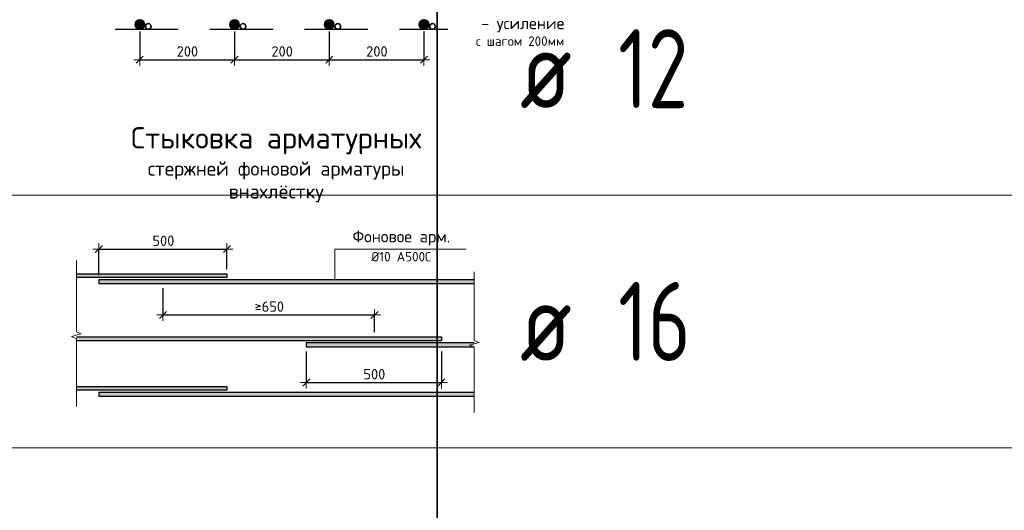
# Model space of a CAD drawing. Header units: metres. Extents: x -38 to 100, y -15 to 19.
# Tile 29 of 40: x 75.76 to 78.88, y 6.35 to 7.91. Entities that reach past the tile are written whole.
import ezdxf

# ---------------------------------------------------------------- set-up
doc = ezdxf.new("R2010")
doc.units = ezdxf.units.M
doc.header["$PDMODE"] = 65
doc.linetypes.add('______2', pattern=[0.27, 0.2, -0.07])
doc.layers.add('XR$4$_3898', color=7, linetype='Continuous')
doc.layers.add('XR$4$Арм.стержн.ниж.зоны Х', color=7, linetype='Continuous', lineweight=35, true_color=0xc600c6)
doc.layers.add('XR$4$Размерная линия_ общее', color=7, linetype='Continuous', lineweight=13)
doc.styles.add('ISOCPEUR', font='txt')
doc.dimstyles.new('DIMSTYLE_11', dxfattribs={"dimtxt": 0.033, "dimasz": 0.0375, "dimexe": 0, "dimexo": 0, "dimgap": 0.0165, "dimtad": 2, "dimdec": 0, "dimlfac": 1000, "dimrnd": 1, "dimzin": 12, "dimdsep": 46, "dimtxsty": 'ISOCPEUR', "dimblk1": 'ALL_ML_STRICH', "dimblk2": 'ALL_ML_STRICH', "dimsah": 1, "dimcen": 0, "dimclrd": 7, "dimclre": 256, "dimclrt": 7, "dimadec": 0, "dimazin": 0, "dimtfac": 1, "dimtdec": 0, "dimtix": 1, "dimtmove": 2, "dimatfit": 3, "dimfxl": 0, "dimtzin": 0, "dimlwd": 0, "dimlwe": -3, "dimarcsym": 0})
doc.dimstyles.new('DIMSTYLE_12', dxfattribs={"dimtxt": 0.033, "dimasz": 0.0375, "dimexe": 0, "dimexo": 0, "dimgap": 0.0165, "dimtad": 2, "dimdec": 0, "dimlfac": 1000, "dimrnd": 1, "dimzin": 12, "dimdsep": 46, "dimtxsty": 'ISOCPEUR', "dimblk1": 'ALL_ML_STRICH', "dimblk2": 'ALL_ML_STRICH', "dimsah": 1, "dimcen": 0, "dimclrd": 7, "dimclre": 256, "dimclrt": 7, "dimadec": 0, "dimazin": 0, "dimtfac": 1, "dimtdec": 0, "dimtix": 1, "dimtmove": 2, "dimatfit": 3, "dimfxl": 0, "dimtzin": 0, "dimlwd": 0, "dimlwe": -3, "dimarcsym": 0})

# ---------------------------------------------------------------- blocks, each defined once
blk = doc.blocks.new('ALL_ML_STRICH')
at = {"color": 0, "linetype": 'ByBlock', "lineweight": -2}
for p, q in [((-1, 0), (0.5, 0)), ((-0.3, -0.3), (0.3, 0.3)), ((0, -0.5), (0, 0.5))]:
    blk.add_line(p, q, dxfattribs=at)
blk = doc.blocks.new('*D115')
at = {"layer": 'DEFPOINTS', "color": 7, "linetype": 'Continuous', "lineweight": 13, "transparency": 33554687}
for p in [(76.142, 7.8917), (76.442, 7.8917), (76.142, 7.7801)]:
    blk.add_point(p, dxfattribs=at)
at = {"layer": 'XR$4$Размерная линия_ общее', "color": 253, "linetype": 'Continuous', "lineweight": -2, "true_color": 0xa0a0a0, "transparency": 33554687}
for p, q in [((76.142, 7.8692), (76.142, 7.7801)), ((76.442, 7.8692), (76.442, 7.7801))]:
    blk.add_line(p, q, dxfattribs=at)
at = {"layer": 'XR$4$Размерная линия_ общее', "color": 7, "linetype": 'Continuous', "lineweight": -2, "transparency": 33554687}
blk.add_line((76.142, 7.7801), (76.442, 7.7801), dxfattribs=at)
at = {"layer": 'XR$4$Размерная линия_ общее', "color": 7, "linetype": 'Continuous', "lineweight": 13, "transparency": 33554687, "xscale": 0.0375, "yscale": 0.0375, "zscale": 0.0375, "rotation": 180}
blk.add_blockref('ALL_ML_STRICH', (76.142, 7.7801), dxfattribs=at)
at = {"layer": 'XR$4$Размерная линия_ общее', "color": 7, "linetype": 'Continuous', "lineweight": 13, "transparency": 33554687, "xscale": 0.0375, "yscale": 0.0375, "zscale": 0.0375}
blk.add_blockref('ALL_ML_STRICH', (76.442, 7.7801), dxfattribs=at)
at = {"layer": 'XR$4$Размерная линия_ общее', "color": 7, "linetype": 'Continuous', "lineweight": 13, "transparency": 33554687, "insert": (76.259, 7.8231), "char_height": 0.033, "width": 0.00165, "attachment_point": 1, "line_spacing_factor": 0.60241, "style": 'ISOCPEUR'}
blk.add_mtext('200', dxfattribs=at)
blk = doc.blocks.new('*D116')
at = {"layer": 'DEFPOINTS', "color": 7, "linetype": 'Continuous', "lineweight": 13, "transparency": 33554687}
for p in [(76.442, 7.8917), (76.742, 7.8917), (76.442, 7.7801)]:
    blk.add_point(p, dxfattribs=at)
at = {"layer": 'XR$4$Размерная линия_ общее', "color": 253, "linetype": 'Continuous', "lineweight": -2, "true_color": 0xa0a0a0, "transparency": 33554687}
for p, q in [((76.442, 7.8692), (76.442, 7.7801)), ((76.742, 7.8692), (76.742, 7.7801))]:
    blk.add_line(p, q, dxfattribs=at)
at = {"layer": 'XR$4$Размерная линия_ общее', "color": 7, "linetype": 'Continuous', "lineweight": -2, "transparency": 33554687}
blk.add_line((76.442, 7.7801), (76.742, 7.7801), dxfattribs=at)
at = {"layer": 'XR$4$Размерная линия_ общее', "color": 7, "linetype": 'Continuous', "lineweight": 13, "transparency": 33554687, "xscale": 0.0375, "yscale": 0.0375, "zscale": 0.0375, "rotation": 180}
blk.add_blockref('ALL_ML_STRICH', (76.442, 7.7801), dxfattribs=at)
at = {"layer": 'XR$4$Размерная линия_ общее', "color": 7, "linetype": 'Continuous', "lineweight": 13, "transparency": 33554687, "xscale": 0.0375, "yscale": 0.0375, "zscale": 0.0375}
blk.add_blockref('ALL_ML_STRICH', (76.742, 7.7801), dxfattribs=at)
at = {"layer": 'XR$4$Размерная линия_ общее', "color": 7, "linetype": 'Continuous', "lineweight": 13, "transparency": 33554687, "insert": (76.559, 7.8231), "char_height": 0.033, "width": 0.00165, "attachment_point": 1, "line_spacing_factor": 0.60241, "style": 'ISOCPEUR'}
blk.add_mtext('200', dxfattribs=at)
blk = doc.blocks.new('*D117')
at = {"layer": 'DEFPOINTS', "color": 7, "linetype": 'Continuous', "lineweight": 13, "transparency": 33554687}
for p in [(76.742, 7.8917), (77.042, 7.8917), (76.742, 7.7801)]:
    blk.add_point(p, dxfattribs=at)
at = {"layer": 'XR$4$Размерная линия_ общее', "color": 253, "linetype": 'Continuous', "lineweight": -2, "true_color": 0xa0a0a0, "transparency": 33554687}
for p, q in [((76.742, 7.8692), (76.742, 7.7801)), ((77.042, 7.8692), (77.042, 7.7801))]:
    blk.add_line(p, q, dxfattribs=at)
at = {"layer": 'XR$4$Размерная линия_ общее', "color": 7, "linetype": 'Continuous', "lineweight": -2, "transparency": 33554687}
blk.add_line((76.742, 7.7801), (77.042, 7.7801), dxfattribs=at)
at = {"layer": 'XR$4$Размерная линия_ общее', "color": 7, "linetype": 'Continuous', "lineweight": 13, "transparency": 33554687, "xscale": 0.0375, "yscale": 0.0375, "zscale": 0.0375, "rotation": 180}
blk.add_blockref('ALL_ML_STRICH', (76.742, 7.7801), dxfattribs=at)
at = {"layer": 'XR$4$Размерная линия_ общее', "color": 7, "linetype": 'Continuous', "lineweight": 13, "transparency": 33554687, "xscale": 0.0375, "yscale": 0.0375, "zscale": 0.0375}
blk.add_blockref('ALL_ML_STRICH', (77.042, 7.7801), dxfattribs=at)
at = {"layer": 'XR$4$Размерная линия_ общее', "color": 7, "linetype": 'Continuous', "lineweight": 13, "transparency": 33554687, "insert": (76.859, 7.8231), "char_height": 0.033, "width": 0.00165, "attachment_point": 1, "line_spacing_factor": 0.60241, "style": 'ISOCPEUR'}
blk.add_mtext('200', dxfattribs=at)
blk = doc.blocks.new('*D118')
at = {"layer": 'DEFPOINTS', "color": 7, "linetype": 'Continuous', "lineweight": 13, "transparency": 33554687}
for p in [(76.0122, 7.1808), (76.0122, 7.0837), (76.4182, 7.1027)]:
    blk.add_point(p, dxfattribs=at)
at = {"layer": 'XR$4$Размерная линия_ общее', "color": 253, "linetype": 'Continuous', "lineweight": -2, "true_color": 0xa0a0a0, "transparency": 33554687}
for p, q in [((76.0122, 7.0987), (76.0122, 7.1808)), ((76.4182, 7.1177), (76.4182, 7.1808))]:
    blk.add_line(p, q, dxfattribs=at)
at = {"layer": 'XR$4$Размерная линия_ общее', "color": 7, "linetype": 'Continuous', "lineweight": -2, "transparency": 33554687}
blk.add_line((76.0122, 7.1808), (76.4182, 7.1808), dxfattribs=at)
at = {"layer": 'XR$4$Размерная линия_ общее', "color": 7, "linetype": 'Continuous', "lineweight": 13, "transparency": 33554687, "xscale": 0.0375, "yscale": 0.0375, "zscale": 0.0375, "rotation": 180}
blk.add_blockref('ALL_ML_STRICH', (76.0122, 7.1808), dxfattribs=at)
at = {"layer": 'XR$4$Размерная линия_ общее', "color": 7, "linetype": 'Continuous', "lineweight": 13, "transparency": 33554687, "xscale": 0.0375, "yscale": 0.0375, "zscale": 0.0375}
blk.add_blockref('ALL_ML_STRICH', (76.4182, 7.1808), dxfattribs=at)
at = {"layer": 'XR$4$Размерная линия_ общее', "color": 7, "linetype": 'Continuous', "lineweight": 13, "transparency": 33554687, "insert": (76.1822, 7.2238), "char_height": 0.033, "width": 0.00165, "attachment_point": 1, "line_spacing_factor": 0.60241, "style": 'ISOCPEUR'}
blk.add_mtext('500', dxfattribs=at)
blk = doc.blocks.new('*D119')
at = {"layer": 'DEFPOINTS', "color": 7, "linetype": 'Continuous', "lineweight": 13, "transparency": 33554687}
for p in [(76.2152, 7.0717), (76.2152, 6.9723), (76.8852, 6.9027)]:
    blk.add_point(p, dxfattribs=at)
at = {"layer": 'XR$4$Размерная линия_ общее', "color": 253, "linetype": 'Continuous', "lineweight": -2, "true_color": 0xa0a0a0, "transparency": 33554687}
for p, q in [((76.2152, 7.0567), (76.2152, 6.9723)), ((76.8852, 6.9177), (76.8852, 6.9723))]:
    blk.add_line(p, q, dxfattribs=at)
at = {"layer": 'XR$4$Размерная линия_ общее', "color": 7, "linetype": 'Continuous', "lineweight": -2, "transparency": 33554687}
blk.add_line((76.2152, 6.9723), (76.8852, 6.9723), dxfattribs=at)
at = {"layer": 'XR$4$Размерная линия_ общее', "color": 7, "linetype": 'Continuous', "lineweight": 13, "transparency": 33554687, "xscale": 0.0375, "yscale": 0.0375, "zscale": 0.0375, "rotation": 180}
blk.add_blockref('ALL_ML_STRICH', (76.2152, 6.9723), dxfattribs=at)
at = {"layer": 'XR$4$Размерная линия_ общее', "color": 7, "linetype": 'Continuous', "lineweight": 13, "transparency": 33554687, "xscale": 0.0375, "yscale": 0.0375, "zscale": 0.0375}
blk.add_blockref('ALL_ML_STRICH', (76.8852, 6.9723), dxfattribs=at)
at = {"layer": 'XR$4$Размерная линия_ общее', "color": 7, "linetype": 'Continuous', "lineweight": 13, "transparency": 33554687, "insert": (76.5056, 7.0153), "char_height": 0.033, "width": 0.00165, "attachment_point": 1, "line_spacing_factor": 0.60241, "style": 'ISOCPEUR'}
blk.add_mtext('≥650', dxfattribs=at)
blk = doc.blocks.new('*D120')
at = {"layer": 'DEFPOINTS', "color": 7, "linetype": 'Continuous', "lineweight": 13, "transparency": 33554687}
for p in [(76.6692, 6.8717), (77.0972, 6.8717), (76.6692, 6.7584)]:
    blk.add_point(p, dxfattribs=at)
at = {"layer": 'XR$4$Размерная линия_ общее', "color": 253, "linetype": 'Continuous', "lineweight": -2, "true_color": 0xa0a0a0, "transparency": 33554687}
for p, q in [((76.6692, 6.8567), (76.6692, 6.7584)), ((77.0972, 6.8567), (77.0972, 6.7584))]:
    blk.add_line(p, q, dxfattribs=at)
at = {"layer": 'XR$4$Размерная линия_ общее', "color": 7, "linetype": 'Continuous', "lineweight": -2, "transparency": 33554687}
blk.add_line((76.6692, 6.7584), (77.0972, 6.7584), dxfattribs=at)
at = {"layer": 'XR$4$Размерная линия_ общее', "color": 7, "linetype": 'Continuous', "lineweight": 13, "transparency": 33554687, "xscale": 0.0375, "yscale": 0.0375, "zscale": 0.0375, "rotation": 180}
blk.add_blockref('ALL_ML_STRICH', (76.6692, 6.7584), dxfattribs=at)
at = {"layer": 'XR$4$Размерная линия_ общее', "color": 7, "linetype": 'Continuous', "lineweight": 13, "transparency": 33554687, "xscale": 0.0375, "yscale": 0.0375, "zscale": 0.0375}
blk.add_blockref('ALL_ML_STRICH', (77.0972, 6.7584), dxfattribs=at)
at = {"layer": 'XR$4$Размерная линия_ общее', "color": 7, "linetype": 'Continuous', "lineweight": 13, "transparency": 33554687, "insert": (76.8502, 6.8014), "char_height": 0.033, "width": 0.00165, "attachment_point": 1, "line_spacing_factor": 0.60241, "style": 'ISOCPEUR'}
blk.add_mtext('500', dxfattribs=at)
blk = doc.blocks.new('ЭЛЕМЕНТ_УЗОРА_5')
at = {"color": 7, "linetype": 'Continuous', "lineweight": 13, "transparency": 33554687}
blk.add_line((75.9412, 6.6827), (75.9412, 6.6827), dxfattribs=at)
blk.add_lwpolyline([(75.9412, 7.1452), (75.9412, 6.919), (75.9562, 6.9126), (75.9262, 6.9038), (75.9412, 6.8964), (75.9412, 6.6827)], dxfattribs=at)
blk = doc.blocks.new('ЭЛЕМЕНТ_УЗОРА_6')
at = {"color": 7, "linetype": 'Continuous', "lineweight": 13, "transparency": 33554687}
blk.add_line((77.2012, 6.6637), (77.2012, 6.6637), dxfattribs=at)
blk.add_lwpolyline([(77.2012, 7.1092), (77.2012, 6.8913), (77.2162, 6.8851), (77.1862, 6.8766), (77.2012, 6.8695), (77.2012, 6.6637)], dxfattribs=at)

msp = doc.modelspace()

# ---------------------------------------------------------------- hatches: boundary and pattern name
at = {"linetype": 'Continuous', "lineweight": 25, "true_color": 0xa2a2a2, "transparency": 33554687}
for points in [[(76.1539, 7.9008), (76.1526, 7.9023), (76.1511, 7.9036), (76.1495, 7.9047), (76.1477, 7.9055), (76.1458, 7.9062), (76.1439, 7.9065), (76.142, 7.9067), (76.14, 7.9065), (76.1381, 7.9062), (76.1362, 7.9055), (76.1345, 7.9047), (76.1328, 7.9036), (76.1314, 7.9023), (76.1301, 7.9008), (76.129, 7.8992), (76.1281, 7.8974), (76.1275, 7.8956), (76.1271, 7.8936), (76.127, 7.8917), (76.1271, 7.8897), (76.1275, 7.8878), (76.1281, 7.8859), (76.129, 7.8842), (76.1301, 7.8825), (76.1314, 7.8811), (76.1328, 7.8798), (76.1345, 7.8787), (76.1362, 7.8778), (76.1381, 7.8772), (76.14, 7.8768), (76.142, 7.8767), (76.1439, 7.8768), (76.1458, 7.8772), (76.1477, 7.8778), (76.1495, 7.8787), (76.1511, 7.8798), (76.1526, 7.8811), (76.1539, 7.8825), (76.155, 7.8842), (76.1558, 7.8859), (76.1565, 7.8878), (76.1568, 7.8897), (76.157, 7.8917), (76.1568, 7.8936), (76.1565, 7.8956), (76.1558, 7.8974), (76.155, 7.8992)], [(76.4539, 7.9008), (76.4526, 7.9023), (76.4511, 7.9036), (76.4495, 7.9047), (76.4477, 7.9055), (76.4458, 7.9062), (76.4439, 7.9065), (76.442, 7.9067), (76.44, 7.9065), (76.4381, 7.9062), (76.4362, 7.9055), (76.4345, 7.9047), (76.4328, 7.9036), (76.4314, 7.9023), (76.4301, 7.9008), (76.429, 7.8992), (76.4281, 7.8974), (76.4275, 7.8956), (76.4271, 7.8936), (76.427, 7.8917), (76.4271, 7.8897), (76.4275, 7.8878), (76.4281, 7.8859), (76.429, 7.8842), (76.4301, 7.8825), (76.4314, 7.8811), (76.4328, 7.8798), (76.4345, 7.8787), (76.4362, 7.8778), (76.4381, 7.8772), (76.44, 7.8768), (76.442, 7.8767), (76.4439, 7.8768), (76.4458, 7.8772), (76.4477, 7.8778), (76.4495, 7.8787), (76.4511, 7.8798), (76.4526, 7.8811), (76.4539, 7.8825), (76.455, 7.8842), (76.4558, 7.8859), (76.4565, 7.8878), (76.4568, 7.8897), (76.457, 7.8917), (76.4568, 7.8936), (76.4565, 7.8956), (76.4558, 7.8974), (76.455, 7.8992)], [(76.7539, 7.9008), (76.7526, 7.9023), (76.7511, 7.9036), (76.7495, 7.9047), (76.7477, 7.9055), (76.7458, 7.9062), (76.7439, 7.9065), (76.742, 7.9067), (76.74, 7.9065), (76.7381, 7.9062), (76.7362, 7.9055), (76.7345, 7.9047), (76.7328, 7.9036), (76.7314, 7.9023), (76.7301, 7.9008), (76.729, 7.8992), (76.7281, 7.8974), (76.7275, 7.8956), (76.7271, 7.8936), (76.727, 7.8917), (76.7271, 7.8897), (76.7275, 7.8878), (76.7281, 7.8859), (76.729, 7.8842), (76.7301, 7.8825), (76.7314, 7.8811), (76.7328, 7.8798), (76.7345, 7.8787), (76.7362, 7.8778), (76.7381, 7.8772), (76.74, 7.8768), (76.742, 7.8767), (76.7439, 7.8768), (76.7458, 7.8772), (76.7477, 7.8778), (76.7495, 7.8787), (76.7511, 7.8798), (76.7526, 7.8811), (76.7539, 7.8825), (76.755, 7.8842), (76.7558, 7.8859), (76.7565, 7.8878), (76.7568, 7.8897), (76.757, 7.8917), (76.7568, 7.8936), (76.7565, 7.8956), (76.7558, 7.8974), (76.755, 7.8992)], [(77.0539, 7.9008), (77.0526, 7.9023), (77.0511, 7.9036), (77.0495, 7.9047), (77.0477, 7.9055), (77.0458, 7.9062), (77.0439, 7.9065), (77.042, 7.9067), (77.04, 7.9065), (77.0381, 7.9062), (77.0362, 7.9055), (77.0345, 7.9047), (77.0328, 7.9036), (77.0314, 7.9023), (77.0301, 7.9008), (77.029, 7.8992), (77.0281, 7.8974), (77.0275, 7.8956), (77.0271, 7.8936), (77.027, 7.8917), (77.0271, 7.8897), (77.0275, 7.8878), (77.0281, 7.8859), (77.029, 7.8842), (77.0301, 7.8825), (77.0314, 7.8811), (77.0328, 7.8798), (77.0345, 7.8787), (77.0362, 7.8778), (77.0381, 7.8772), (77.04, 7.8768), (77.042, 7.8767), (77.0439, 7.8768), (77.0458, 7.8772), (77.0477, 7.8778), (77.0495, 7.8787), (77.0511, 7.8798), (77.0526, 7.8811), (77.0539, 7.8825), (77.055, 7.8842), (77.0558, 7.8859), (77.0565, 7.8878), (77.0568, 7.8897), (77.057, 7.8917), (77.0568, 7.8936), (77.0565, 7.8956), (77.0558, 7.8974), (77.055, 7.8992)]]:
    msp.add_hatch(color=253, dxfattribs=at).paths.add_polyline_path(points)
at = {"linetype": 'Continuous', "lineweight": 13, "true_color": 0xc8c8c8, "transparency": 33554687}
for points in [[(75.9412, 7.0907), (76.4182, 7.0907), (76.4182, 7.1027), (75.9412, 7.1027)], [(76.0122, 7.0837), (76.0122, 7.0717), (77.2012, 7.0717), (77.2012, 7.0837)], [(75.9412, 6.8907), (77.0972, 6.8907), (77.0972, 6.9027), (75.9412, 6.9027)], [(76.6692, 6.8837), (76.6692, 6.8717), (77.2012, 6.8717), (77.2012, 6.8837)], [(75.9412, 6.7341), (76.4182, 6.7341), (76.4182, 6.7461), (75.9412, 6.7461)], [(76.0122, 6.7271), (76.0122, 6.7151), (77.2012, 6.7151), (77.2012, 6.7271)]]:
    msp.add_hatch(color=9, dxfattribs=at).paths.add_polyline_path(points)

# ---------------------------------------------------------------- linework, layer by layer
at = {"color": 7, "linetype": 'Continuous', "lineweight": 35, "transparency": 33554687}
for p, q in [((77.0842, 8.1519), (77.0842, 7.3519)), ((77.0842, 7.3519), (77.0842, 6.5519)), ((77.0842, 6.5519), (77.0842, 5.7519))]:
    msp.add_line(p, q, dxfattribs=at)
at = {"color": 8, "linetype": '______2', "lineweight": -3, "true_color": 0x737373, "transparency": 33554687}
msp.add_line((76.064, 7.8767), (77.117, 7.8767), dxfattribs=at)
at = {"color": 7, "linetype": 'Continuous', "lineweight": 13, "transparency": 33554687}
for p, q in [((88.0842, 7.3519), (69.5842, 7.3519)), ((88.0842, 6.5519), (69.5842, 6.5519))]:
    msp.add_line(p, q, dxfattribs=at)
msp.add_lwpolyline([(76.7597, 7.0837), (76.7597, 7.1808), (77.1752, 7.1808)], dxfattribs=at)
at = {"layer": 'XR$4$_3898', "color": 7, "linetype": 'Continuous', "lineweight": 35, "transparency": 33554687}
for centre, radius in [((76.142, 7.8917), 0.015), ((76.169, 7.8857), 0.009), ((76.442, 7.8917), 0.015), ((76.469, 7.8857), 0.009), ((76.742, 7.8917), 0.015), ((76.769, 7.8857), 0.009), ((77.042, 7.8917), 0.015), ((77.069, 7.8857), 0.009)]:
    msp.add_circle(centre, radius, dxfattribs=at)
at = {"layer": 'XR$4$Арм.стержн.ниж.зоны Х', "color": 7, "linetype": 'Continuous', "lineweight": 25, "transparency": 33554687}
for points in [[(75.9412, 7.1027), (76.4182, 7.1027), (76.4182, 7.0907), (75.9412, 7.0907)], [(77.2012, 7.0837), (76.0122, 7.0837), (76.0122, 7.0717), (77.2012, 7.0717)], [(75.9412, 6.9027), (77.0972, 6.9027), (77.0972, 6.8907), (75.9412, 6.8907)], [(77.2012, 6.8837), (76.6692, 6.8837), (76.6692, 6.8717), (77.2012, 6.8717)], [(75.9412, 6.7461), (76.4182, 6.7461), (76.4182, 6.7341), (75.9412, 6.7341)], [(77.2012, 6.7271), (76.0122, 6.7271), (76.0122, 6.7151), (77.2012, 6.7151)]]:
    msp.add_lwpolyline(points, dxfattribs=at)

# ---------------------------------------------------------------- block references
at = {"color": 7, "linetype": 'Continuous', "lineweight": 13, "transparency": 33554687}
for name in ['ЭЛЕМЕНТ_УЗОРА_5', 'ЭЛЕМЕНТ_УЗОРА_6']:
    msp.add_blockref(name, (0, 0), dxfattribs=at)

# ---------------------------------------------------------------- texts
for s, insert, char_height, width, attachment_point, line_spacing_factor in [('\\A1;{\\fISOCPEUR|i0|b0;\\H0.037500;\\W1.000000;\\C7;- усиление}\\P{\\fISOCPEUR|i0|b0;\\H0.030000;\\W1.000000;\\C7;с шагом 200мм}\\P', (77.4865, 7.9144), 0.0375, 0.355031, 3, 0.963855), ('\\A1;{\\fISOCPEUR|i0|b0;\\H0.067500;\\W1.000000;\\C7;Стыковка арматурных}\\P{\\fISOCPEUR|i0|b0;\\H0.045000;\\W1.000000;\\C7;стержней фоновой арматуры}\\P{\\fISOCPEUR|i0|b0;\\H0.045000;\\W1.000000;\\C7;внахлёстку}\\P', (76.5737, 7.5667), 0.0675, 1.206056, 2, 0.963855), ('\\A1;{\\fISOCPEUR|i0|b0;\\H0.037500;\\W1.000000;\\C7;Фоновое арм.}\\P{\\fISOCPEUR|i0|b0;\\H0.030000;\\W1.000000;\\C7;Ø10 А500С}\\P', (76.9702, 7.2396), 0.0375, 0.328781, 2, 1.084337)]:
    msp.add_mtext(s, dxfattribs=dict(at, insert=insert, char_height=char_height, width=width, attachment_point=attachment_point, line_spacing_factor=line_spacing_factor))
at = {"color": 7, "linetype": 'Continuous', "lineweight": 35, "transparency": 33554687, "char_height": 0.25, "attachment_point": 7, "style": 'ISOCPEUR'}
for s, insert, width in [('\\W0.75;12', (77.6569, 7.6269), 0.393567), ('\\W0.82;ø', (77.3461, 7.6269), 0.327205), ('\\W0.75;16', (77.6569, 6.8269), 0.393567), ('\\W0.82;ø', (77.3461, 6.8269), 0.327205)]:
    msp.add_mtext(s, dxfattribs=dict(at, insert=insert, width=width))

# ---------------------------------------------------------------- dimensions: what is measured, and where the dimension line sits
at = {"layer": 'XR$4$Размерная линия_ общее', "color": 7, "linetype": 'Continuous', "lineweight": 13, "transparency": 33554687}
for base, p1, p2, text, dimstyle, override, picture, middle in [((76.442, 7.7801), (76.142, 7.8692), (76.442, 7.8692), '200', 'DIMSTYLE_11', {"dimpost": '<>', "dimclrd": 7, "dimclre": 253, "dimclrt": 7, "dimlwd": 0, "dimlwe": 65533}, '*D115', (76.292, 7.7966)), ((76.742, 7.7801), (76.442, 7.8692), (76.742, 7.8692), '200', 'DIMSTYLE_11', {"dimpost": '<>', "dimclrd": 7, "dimclre": 253, "dimclrt": 7, "dimlwd": 0, "dimlwe": 65533}, '*D116', (76.592, 7.7966)), ((77.042, 7.7801), (76.742, 7.8692), (77.042, 7.8692), '200', 'DIMSTYLE_11', {"dimpost": '<>', "dimclrd": 7, "dimclre": 253, "dimclrt": 7, "dimlwd": 0, "dimlwe": 65533}, '*D117', (76.892, 7.7966)), ((76.4182, 7.1808), (76.0122, 7.0987), (76.4182, 7.1177), '500', 'DIMSTYLE_11', {"dimpost": '<>', "dimclrd": 7, "dimclre": 253, "dimclrt": 7, "dimlwd": 0, "dimlwe": 65533}, '*D118', (76.2152, 7.1973)), ((76.8852, 6.9723), (76.2152, 7.0567), (76.8852, 6.9177), '≥650', 'DIMSTYLE_12', {"dimpost": '≥<>', "dimclrd": 7, "dimclre": 253, "dimclrt": 7, "dimlwd": 0, "dimlwe": 65533}, '*D119', (76.5502, 6.9888)), ((77.0972, 6.7584), (76.6692, 6.8567), (77.0972, 6.8567), '500', 'DIMSTYLE_11', {"dimpost": '<>', "dimclrd": 7, "dimclre": 253, "dimclrt": 7, "dimlwd": 0, "dimlwe": 65533}, '*D120', (76.8832, 6.7749))]:
    dim = msp.add_linear_dim(base=base, p1=p1, p2=p2, text=text, dimstyle=dimstyle, override=override, dxfattribs=at)
    dim.commit()
    dim.dimension.update_dxf_attribs({"geometry": picture, "text_midpoint": middle, "dimtype": 160})

doc.saveas('drawing.dxf')
